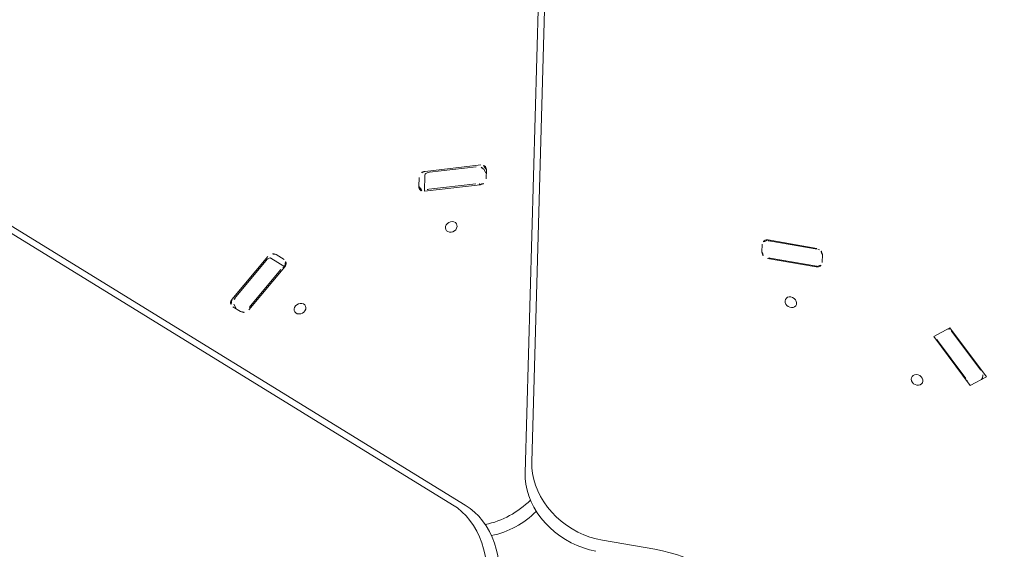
# Model space of a CAD drawing. Extents: x 5459245 to 5462690, y 5971016 to 5972523.
# Tile 65 of 198: x 5462443.64 to 5462444.285, y 5972215.79 to 5972216.137. Entities that reach past the tile are written whole.
import ezdxf

# ---------------------------------------------------------------- set-up
doc = ezdxf.new("R2010")
doc.units = 0
doc.layers.add('A_MAŁA ARCHITEKTURA', color=195, linetype='CONTINUOUS', lineweight=9)
doc.layers.add('ADT CCTV', color=102, linetype='CONTINUOUS')

# ---------------------------------------------------------------- blocks, each defined once
blk = doc.blocks.new('MEGA')
at = {"layer": 'A_MAŁA ARCHITEKTURA'}
for p, q in [((5462446.32086, 5972219.17265), (5462446.32086, 5972218.39102)), ((5462446.32501, 5972219.16547), (5462446.32501, 5972218.38384)), ((5462446.36366, 5972218.36153), (5462447.04057, 5972218.75234)), ((5462446.37195, 5972218.36153), (5462447.04886, 5972218.75234)), ((5462446.35591, 5972218.58187), (5462446.35591, 5972218.57583)), ((5462446.3563, 5972218.57974), (5462446.35768, 5972218.58213)), ((5462446.39613, 5972218.57952), (5462446.35974, 5972218.58477)), ((5462446.36261, 5972218.58349), (5462446.39325, 5972218.57907)), ((5462446.35591, 5972218.57924), (5462446.3563, 5972218.57974)), ((5462446.39614, 5972218.56657), (5462446.39614, 5972218.57715)), ((5462446.39996, 5972218.56947), (5462446.39996, 5972218.57551)), ((5462446.35974, 5972218.57182), (5462446.39613, 5972218.56657)), ((5462446.36261, 5972218.57227), (5462446.39325, 5972218.56785)), ((5462446.49218, 5972218.52227), (5462446.48695, 5972218.51925)), ((5462446.49551, 5972218.51978), (5462446.48635, 5972218.51449)), ((5462446.5203, 5972218.49207), (5462446.49756, 5972218.52095)), ((5462446.51776, 5972218.49392), (5462446.49861, 5972218.51824)), ((5462446.48635, 5972218.51448), (5462446.50909, 5972218.4856)), ((5462446.50804, 5972218.48831), (5462446.4889, 5972218.51263)), ((5462446.51448, 5972218.48428), (5462446.51971, 5972218.4873)), ((5462446.51767, 5972218.48657), (5462446.51743, 5972218.48599)), ((5462446.51767, 5972218.48657), (5462446.51905, 5972218.48896)), ((5462446.57274, 5972218.30764), (5462446.56825, 5972218.30505)), ((5462446.58916, 5972218.27577), (5462446.57716, 5972218.30577)), ((5462446.57742, 5972218.30399), (5462446.58891, 5972218.27525)), ((5462446.5667, 5972218.29973), (5462446.57869, 5972218.26973)), ((5462446.5677, 5972218.29838), (5462446.57919, 5972218.26964)), ((5462446.35253, 5972218.29503), (5462446.36544, 5972218.26276)), ((5462446.58312, 5972218.26786), (5462446.5876, 5972218.27045)), ((5462446.58013, 5972218.18011), (5462446.56526, 5972218.14292)), ((5462446.59059, 5972218.17407), (5462446.58013, 5972218.18011)), ((5462446.5677, 5972218.14786), (5462446.57919, 5972218.17661)), ((5462446.57573, 5972218.13688), (5462446.59059, 5972218.17407)), ((5462446.58908, 5972218.17407), (5462446.59059, 5972218.17407)), ((5462446.57742, 5972218.14225), (5462446.58891, 5972218.171)), ((5462446.56526, 5972218.14292), (5462446.57573, 5972218.13688)), ((5462446.57264, 5972218.13866), (5462446.57377, 5972218.13866))]:
    blk.add_line(p, q, dxfattribs=at)
at = {"layer": 'A_MAŁA ARCHITEKTURA', "flags": 128}
for points in [[(5462446.39325, 5972218.57907), (5462446.39398, 5972218.57892), (5462446.39464, 5972218.57871), (5462446.3952, 5972218.57844), (5462446.39564, 5972218.57812), (5462446.39595, 5972218.57776), (5462446.39611, 5972218.57738), (5462446.39614, 5972218.57715)], [(5462446.37793, 5972218.54706), (5462446.37681, 5972218.54707), (5462446.37578, 5972218.54677), (5462446.37494, 5972218.54619), (5462446.37437, 5972218.54538), (5462446.37411, 5972218.54442), (5462446.3742, 5972218.54338), (5462446.37462, 5972218.54236), (5462446.37533, 5972218.54145), (5462446.37627, 5972218.54074), (5462446.37736, 5972218.54028), (5462446.37851, 5972218.54011), (5462446.3796, 5972218.54026), (5462446.38054, 5972218.5407), (5462446.38125, 5972218.5414), (5462446.38167, 5972218.5423), (5462446.38175, 5972218.54331), (5462446.3815, 5972218.54435), (5462446.38093, 5972218.54533), (5462446.38009, 5972218.54615), (5462446.37906, 5972218.54674), (5462446.37793, 5972218.54706)], [(5462446.49551, 5972218.51978), (5462446.49572, 5972218.51987), (5462446.49613, 5972218.51992), (5462446.4966, 5972218.51983), (5462446.4971, 5972218.51961), (5462446.49761, 5972218.51926), (5462446.49812, 5972218.5188), (5462446.49861, 5972218.51824)], [(5462446.47556, 5972218.48379), (5462446.47669, 5972218.48378), (5462446.47772, 5972218.48408), (5462446.47856, 5972218.48466), (5462446.47913, 5972218.48547), (5462446.47938, 5972218.48643), (5462446.4793, 5972218.48747), (5462446.47888, 5972218.48849), (5462446.47817, 5972218.4894), (5462446.47722, 5972218.49011), (5462446.47613, 5972218.49057), (5462446.47499, 5972218.49074), (5462446.4739, 5972218.49059), (5462446.47296, 5972218.49015), (5462446.47224, 5972218.48945), (5462446.47183, 5972218.48855), (5462446.47174, 5972218.48754), (5462446.472, 5972218.4865), (5462446.47257, 5972218.48552), (5462446.4734, 5972218.4847), (5462446.47443, 5972218.48411), (5462446.47556, 5972218.48379)], [(5462446.27299, 5972218.34096), (5462446.27716, 5972218.34173), (5462446.2813, 5972218.34281), (5462446.28538, 5972218.34422), (5462446.28936, 5972218.34593), (5462446.29322, 5972218.34792), (5462446.29693, 5972218.3502), (5462446.30045, 5972218.35273), (5462446.30376, 5972218.3555), (5462446.30684, 5972218.35848), (5462446.30966, 5972218.36167), (5462446.31221, 5972218.36502), (5462446.31445, 5972218.36852), (5462446.31638, 5972218.37214), (5462446.31798, 5972218.37585), (5462446.31923, 5972218.37962), (5462446.32014, 5972218.38342), (5462446.32068, 5972218.38724), (5462446.32086, 5972218.39102)], [(5462446.32501, 5972218.38384), (5462446.32483, 5972218.38005), (5462446.32428, 5972218.37624), (5462446.32338, 5972218.37244), (5462446.32212, 5972218.36867), (5462446.32053, 5972218.36496), (5462446.3186, 5972218.36134), (5462446.31635, 5972218.35784), (5462446.31381, 5972218.35449), (5462446.31099, 5972218.3513), (5462446.30791, 5972218.34832), (5462446.3046, 5972218.34555), (5462446.30107, 5972218.34301), (5462446.29737, 5972218.34074), (5462446.29351, 5972218.33874), (5462446.28953, 5972218.33704), (5462446.28545, 5972218.33563), (5462446.28131, 5972218.33454), (5462446.27714, 5972218.33378)], [(5462446.34424, 5972218.29503), (5462446.34282, 5972218.29903), (5462446.34169, 5972218.30316), (5462446.34087, 5972218.30739), (5462446.34036, 5972218.3117), (5462446.34016, 5972218.31604), (5462446.34027, 5972218.32038), (5462446.3407, 5972218.3247), (5462446.34145, 5972218.32895), (5462446.34249, 5972218.33311), (5462446.34384, 5972218.33715), (5462446.34547, 5972218.34103), (5462446.34738, 5972218.34472), (5462446.34955, 5972218.3482), (5462446.35196, 5972218.35144), (5462446.3546, 5972218.35441), (5462446.35744, 5972218.3571), (5462446.36047, 5972218.35948), (5462446.36366, 5972218.36153)], [(5462446.37195, 5972218.36153), (5462446.36876, 5972218.35948), (5462446.36574, 5972218.3571), (5462446.36289, 5972218.35441), (5462446.36025, 5972218.35144), (5462446.35784, 5972218.3482), (5462446.35567, 5972218.34472), (5462446.35376, 5972218.34103), (5462446.35213, 5972218.33715), (5462446.35079, 5972218.33311), (5462446.34974, 5972218.32895), (5462446.349, 5972218.3247), (5462446.34856, 5972218.32038), (5462446.34845, 5972218.31604), (5462446.34865, 5972218.3117), (5462446.34916, 5972218.30739), (5462446.34998, 5972218.30316), (5462446.35111, 5972218.29903), (5462446.35253, 5972218.29503)], [(5462446.55315, 5972218.27345), (5462446.5526, 5972218.27443), (5462446.55182, 5972218.27517), (5462446.5509, 5972218.27561), (5462446.54992, 5972218.2757), (5462446.54895, 5972218.27543), (5462446.5481, 5972218.27484), (5462446.54742, 5972218.27397), (5462446.54699, 5972218.2729), (5462446.54684, 5972218.27172), (5462446.54699, 5972218.27055), (5462446.54742, 5972218.26948), (5462446.54809, 5972218.26861), (5462446.54895, 5972218.26801), (5462446.54991, 5972218.26775), (5462446.5509, 5972218.26783), (5462446.55182, 5972218.26827), (5462446.55259, 5972218.26901), (5462446.55315, 5972218.26999), (5462446.55344, 5972218.27112), (5462446.55344, 5972218.27231), (5462446.55315, 5972218.27345)], [(5462446.57955, 5972218.2684), (5462446.57943, 5972218.26894), (5462446.57919, 5972218.26964)], [(5462446.54717, 5972218.1728), (5462446.54773, 5972218.17181), (5462446.5485, 5972218.17107), (5462446.54942, 5972218.17064), (5462446.55041, 5972218.17055), (5462446.55137, 5972218.17081), (5462446.55223, 5972218.1714), (5462446.5529, 5972218.17227), (5462446.55333, 5972218.17334), (5462446.55348, 5972218.17452), (5462446.55333, 5972218.17569), (5462446.5529, 5972218.17677), (5462446.55223, 5972218.17764), (5462446.55138, 5972218.17823), (5462446.55041, 5972218.1785), (5462446.54943, 5972218.17841), (5462446.54851, 5972218.17798), (5462446.54773, 5972218.17724), (5462446.54717, 5972218.17626), (5462446.54688, 5972218.17512), (5462446.54688, 5972218.17393), (5462446.54717, 5972218.1728)]]:
    blk.add_lwpolyline(points, dxfattribs=at)
at = {"layer": 'A_MAŁA ARCHITEKTURA'}
for centre, radius, start, end in [((5462446.35902, 5972218.58174), 0.00311, 76.58825, 177.66685), ((5462446.36136, 5972218.5784), 0.00524, 76.19246, 134.66813), ((5462446.36025, 5972218.57615), 0.00435, 184.16429, 263.27482), ((5462446.39562, 5972218.5752), 0.00435, 4.16429, 83.27482), ((5462446.36151, 5972218.56512), 0.00724, 81.19368, 109.13954), ((5462446.39298, 5972218.56383), 0.00403, 43.53702, 86.12883), ((5462446.39685, 5972218.5696), 0.00311, 256.58825, 357.66685), ((5462446.49408, 5972218.51835), 0.00435, 36.72517, 115.83571), ((5462446.48861, 5972218.51662), 0.00311, 122.33315, 223.41175), ((5462446.48564, 5972218.51052), 0.00388, 33.02404, 77.33415), ((5462446.51398, 5972218.49029), 0.00524, 345.33187, 43.80754), ((5462446.51804, 5972218.48993), 0.00311, 302.33315, 43.41175), ((5462446.50234, 5972218.48374), 0.00731, 10.98547, 38.66861), ((5462446.51258, 5972218.4882), 0.00435, 216.72517, 295.83571), ((5462446.36401, 5972218.40676), 0.05926, 223.47412, 256.52588), ((5462446.35987, 5972218.39959), 0.05927, 223.60185, 256.39815), ((5462446.5707, 5972218.30145), 0.00435, 124.1643, 203.27482), ((5462446.57418, 5972218.30489), 0.00311, 16.58824, 117.66686), ((5462446.57121, 5972218.30172), 0.00661, 20.15609, 57.58003), ((5462446.56049, 5972218.2955), 0.00777, 21.8259, 39.51998), ((5462446.58516, 5972218.27405), 0.00435, 304.1643, 23.27482), ((5462446.58352, 5972218.27301), 0.00584, 7.89412, 22.51087), ((5462446.58167, 5972218.27062), 0.00311, 196.58824, 297.66686), ((5462446.26628, 5972218.22312), 0.10679, 338.21321, 21.78679), ((5462446.57467, 5972218.1786), 0.00494, 336.19293, 2.39493), ((5462446.58609, 5972218.17264), 0.00326, 329.81047, 30.3046), ((5462446.56053, 5972218.15073), 0.00773, 319.0096, 338.20679), ((5462446.57239, 5972218.14371), 0.00524, 285.33188, 343.80753)]:
    blk.add_arc(centre, radius, start, end, dxfattribs=at)
blk = doc.blocks.new('A770198')
at = {"layer": 'ADT CCTV', "color": 140, "lineweight": 9}
blk.add_arc((30, 19.04213), 30, 140.600538, 219.400538, dxfattribs=at)
blk = doc.blocks.new('G$CFAE608CC')
at = {"layer": 'ADT CCTV', "rotation": 90}
blk.add_blockref('A770198', (38.08383, 0), dxfattribs=at)

msp = doc.modelspace()

# ---------------------------------------------------------------- block references
at = {"layer": 'A_MAŁA ARCHITEKTURA', "color": 6, "rotation": 58.39971502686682}
msp.add_blockref('MEGA', (7686859.59449, -1809666.16689), dxfattribs=at)
at = {"layer": 'ADT CCTV', "rotation": 184.5356804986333}
msp.add_blockref('G$CFAE608CC', (5462467.50941, 5972223.83045), dxfattribs=at)

doc.saveas('drawing.dxf')
